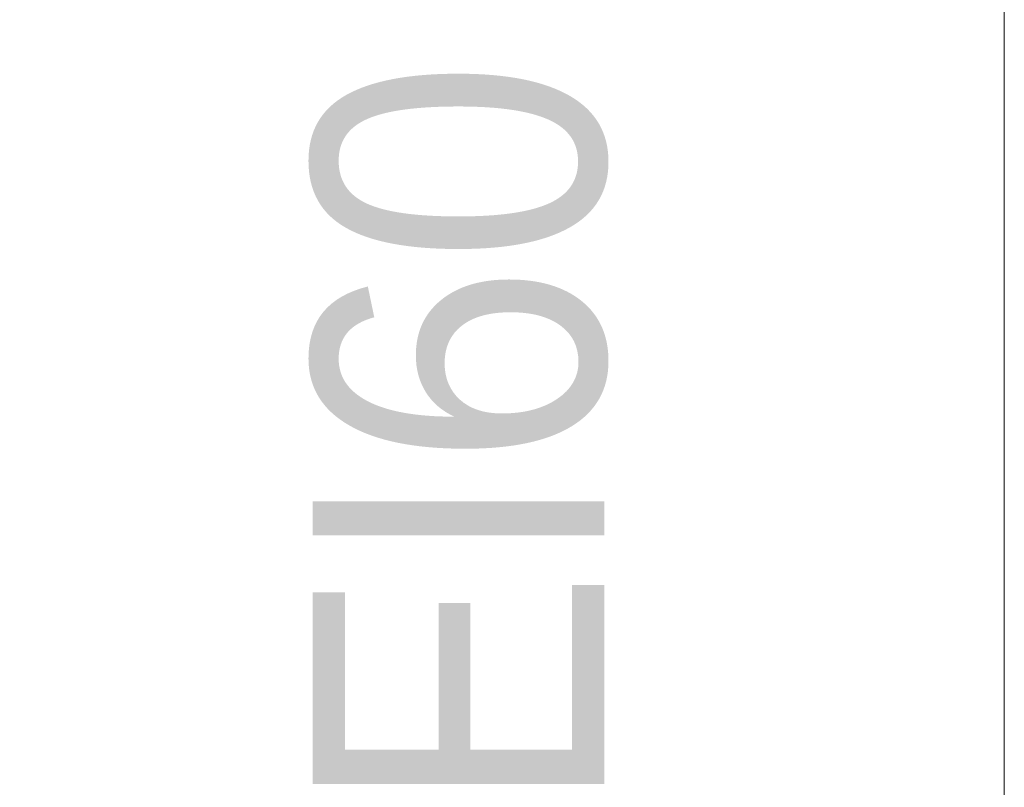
# Model space of a CAD drawing. Header units: centimetres. Extents: x -1631 to 1829, y -257 to 3158.
# Tile 64 of 128: x 425 to 486, y 1036 to 1084. Entities that reach past the tile are written whole.
import ezdxf

# ---------------------------------------------------------------- set-up
doc = ezdxf.new("R2010")
doc.units = ezdxf.units.CM
doc.linetypes.add('Dash', pattern=[60, 30, -30])
for name, color, linetype, lineweight in [('A-DOOR', 31, 'Continuous', 13), ('A-DOOR-HDLN', 31, 'Dash', 9), ('G-ANNO-TEXT', 231, 'Continuous', 13)]:
    doc.layers.add(name, color=color, linetype=linetype, lineweight=lineweight)
doc.styles.add('Arial', font='arial.ttf', dxfattribs={"width": 0.9, "height": 18})

# ---------------------------------------------------------------- blocks, each defined once
blk = doc.blocks.new('Schueco_FWS_ADS-75-SimplySmart_inw_Family-02 - FWS SI insert unit 90-2368450-5_piętro III __10_50 m_ - stan projektowany')
at = {"layer": 'A-DOOR'}
blk.add_line((-72.3, -7.6), (-72.3, -101.55), dxfattribs=at)
at = {"layer": 'A-DOOR-HDLN'}
blk.add_arc((-72.3, -7.6), 93.95, 270, 0, dxfattribs=at)

msp = doc.modelspace()

# ---------------------------------------------------------------- block references
at = {"layer": 'A-DOOR', "rotation": 180}
msp.add_blockref('Schueco_FWS_ADS-75-SimplySmart_inw_Family-02 - FWS SI insert unit 90-2368450-5_piętro III __10_50 m_ - stan projektowany', (413.877, 1013.376), dxfattribs=at)

# ---------------------------------------------------------------- texts
at = {"layer": 'G-ANNO-TEXT', "color": 1, "insert": (443.483, 1034.753), "char_height": 18, "width": 46.2681, "attachment_point": 1, "rotation": 90, "line_spacing_factor": 0.936439, "style": 'Arial'}
msp.add_mtext('\\pxt6.35,12.7,19.05,25.4,31.75,38.1,44.45,50.8,57.15,63.5,69.85,76.2,82.55,88.9,95.25,101.6,107.95,114.3,120.65,127,133.35,139.7,146.05,152.4,158.75,165.1,171.45,177.8,184.15,190.5,196.85,203.2;{EI60}', dxfattribs=at)

doc.saveas('drawing.dxf')
